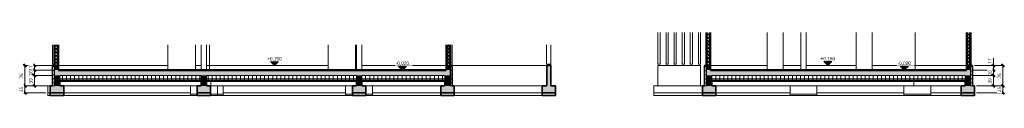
# Model space of a CAD drawing. Header units: millimetres. Extents: x -71430 to 44598, y -31313 to 11233.
# Tile 14 of 14: x 8056 to 44598, y -650 to 1680. Entities that reach past the tile are written whole.
import ezdxf

# ---------------------------------------------------------------- set-up
doc = ezdxf.new("R2010")
doc.units = ezdxf.units.MM
for name, color, linetype, lineweight in [('A-ANNO-DIMS', 211, 'Continuous', 9), ('A-ANNO-DIMS-50', 211, 'Continuous', 9), ('A-FLOR', 192, 'Continuous', 18), ('A-FLOR-MCUT', 51, 'Continuous', 18), ('A-FLOR-PATT', 8, 'Continuous', 50), ('A-WALL', 113, 'Continuous', 18), ('A-WALL-PATT', 111, 'Continuous', 35), ('G-ANNO-DIMS', 111, 'Continuous', 9), ('S-COLS', 52, 'Continuous', 18), ('S-FNDN', 32, 'Continuous', 18)]:
    doc.layers.add(name, color=color, linetype=linetype, lineweight=lineweight)
doc.styles.add('Arial_2', font='arial.ttf', dxfattribs={"height": 125})
doc.styles.add('Roboto', font='txt', dxfattribs={"height": 125})
doc.dimstyles.new('Diagonale_-_Arial_2_5_mm', dxfattribs={"dimscale": 304.8, "dimtxt": 131.342559, "dimasz": 0.328084, "dimexe": 0.164042, "dimexo": 0.246063, "dimgap": 0.082021, "dimtad": 1, "dimdec": 1, "dimlfac": 0.1, "dimrnd": 0.1, "dimdsep": 46, "dimtxsty": 'Roboto', "dimblk1": 'OBLIQUE', "dimblk2": 'OBLIQUE', "dimsah": 1, "dimcen": 0.09, "dimazin": 0, "dimtfac": 1, "dimtdec": 4, "dimtix": 1, "dimtmove": 1, "dimatfit": 3, "dimfxl": 1, "dimtvp": 1, "dimtfill": 1, "dimtolj": 1, "dimtzin": 0, "dimarcsym": 2})
doc.dimstyles.new('Diagonale_-_Arial_2_5_mm_1', dxfattribs={"dimscale": 304.8, "dimtxt": 131.342559, "dimasz": 0.328084, "dimexe": 0.164042, "dimexo": 0.246063, "dimgap": 0.082021, "dimtad": 1, "dimdec": 1, "dimlfac": 0.1, "dimrnd": 0.1, "dimdsep": 46, "dimtxsty": 'Roboto', "dimblk1": 'OBLIQUE', "dimblk2": 'OBLIQUE', "dimsah": 1, "dimcen": 0.09, "dimazin": 0, "dimtfac": 1, "dimtdec": 4, "dimtix": 1, "dimtmove": 0, "dimatfit": 3, "dimfxl": 1, "dimtvp": 1, "dimtfill": 1, "dimtolj": 1, "dimtzin": 0, "dimarcsym": 2})
pattern_1 = [(0, (17745.28, -10231.5), (0, 150), []), (90, (17745.28, -10231.5), (-150, 9e-15), [])]
pattern_2 = [(0, (17745.28, -10231.51), (406.4, 101.6), [16.764, -288.036, 16.764, -1913.636]), (0, (17745.28, -10231.51), (406.4, 101.6), [-321.564, -288.036, 16.764, -592.836, -1016]), (0, (17745.28, -10231.51), (406.4, 101.6), [-1219.2, 16.764, -288.036, 16.764, -694.436]), (0, (17745.28, -10231.51), (406.4, 101.6), [-1540.764, -186.436, 16.764, -491.236]), (120, (17897.68, -10180.71), (-291.1882, 301.1527), [16.764, -288.036, 16.764, -1913.636]), (120, (17897.68, -10180.71), (-291.1882, 301.1527), [-321.564, -288.036, 16.764, -592.836, -1016]), (120, (17897.68, -10180.71), (-291.1882, 301.1527), [-1219.2, 16.764, -288.036, 16.764, -694.436]), (120, (17897.68, -10180.71), (-291.1882, 301.1527), [-1540.764, -186.436, 16.764, -491.236]), (240, (17948.48, -9977.51), (-115.2118, -402.7527), [16.764, -288.036, 16.764, -1913.636]), (240, (17948.48, -9977.51), (-115.2118, -402.7527), [-321.564, -288.036, 16.764, -592.836, -1016]), (240, (17948.48, -9977.51), (-115.2118, -402.7527), [-1219.2, 16.764, -288.036, 16.764, -694.436]), (240, (17948.48, -9977.51), (-115.2118, -402.7527), [-1540.764, -186.436, 16.764, -491.236])]
pattern_3 = [(45, (17745.28, -10231.51), (126.9999, 254.00053), [22.451, -157.154]), (45, (17792.91, -10120.38), (126.9999, 254.00053), [22.451, -157.154]), (45, (17808.78, -10231.51), (126.9999, 254.00053), [22.451, -157.154]), (45, (17856.41, -10120.38), (126.9999, 254.00053), [22.451, -157.154]), (71.565, (17761.157, -10215.63), (127.00037, 507.99987), [50.201, -351.408]), (71.565, (17777.03, -10168.006), (127.00037, 507.99987), [50.201, -351.408]), (71.565, (17824.657, -10215.63), (127.00037, 507.99987), [50.201, -351.408]), (71.565, (17840.53, -10168.006), (127.00037, 507.99987), [50.201, -351.408]), (135, (17761.16, -10120.38), (126.9999, -254.00053), [22.451, -157.154]), (135, (17808.78, -10231.51), (126.9999, -254.00053), [22.451, -157.154]), (135, (17824.66, -10120.38), (126.9999, -254.00053), [22.451, -157.154]), (135, (17872.28, -10231.51), (126.9999, -254.00053), [22.451, -157.154]), (108.435, (17777.03, -10168.006), (127.00037, -507.99987), [50.201, -351.408]), (108.435, (17792.907, -10215.63), (127.00037, -507.99987), [50.201, -351.408]), (108.435, (17840.53, -10168.006), (127.00037, -507.99987), [50.201, -351.408]), (108.435, (17856.407, -10215.63), (127.00037, -507.99987), [50.201, -351.408])]
pattern_4 = [(45, (17745.28, -10231.506), (-56.1266, 56.1266), []), (45, (17765.126, -10231.506), (0, 112.2532), []), (45, (17725.44, -10231.506), (0, 112.2532), [])]
pattern_5 = [(0, (38386.05, -40), (0, 150), []), (90, (38386.05, -40), (-150, 9e-15), [])]
pattern_6 = [(45, (38386.05, -40), (126.9999, 254.0005), [22.451, -157.154]), (45, (38433.675, 71.125), (126.9999, 254.0005), [22.451, -157.154]), (45, (38449.55, -40), (126.9999, 254.0005), [22.451, -157.154]), (45, (38497.175, 71.125), (126.9999, 254.0005), [22.451, -157.154]), (71.565, (38401.925, -24.125), (127.00037, 507.99987), [50.201, -351.408]), (71.565, (38417.8, 23.5), (127.00037, 507.99987), [50.201, -351.408]), (71.565, (38465.425, -24.125), (127.00037, 507.99987), [50.201, -351.408]), (71.565, (38481.3, 23.5), (127.00037, 507.99987), [50.201, -351.408]), (135, (38401.925, 71.125), (126.9999, -254.0005), [22.451, -157.154]), (135, (38449.55, -40), (126.9999, -254.0005), [22.451, -157.154]), (135, (38465.425, 71.125), (126.9999, -254.0005), [22.451, -157.154]), (135, (38513.05, -40), (126.9999, -254.0005), [22.451, -157.154]), (108.435, (38417.8, 23.5), (127.00037, -507.99987), [50.201, -351.408]), (108.435, (38433.675, -24.125), (127.00037, -507.99987), [50.201, -351.408]), (108.435, (38481.3, 23.5), (127.00037, -507.99987), [50.201, -351.408]), (108.435, (38497.175, -24.125), (127.00037, -507.99987), [50.201, -351.408])]
pattern_7 = [(45, (38386.05, -40), (-56.1266, 56.1266), []), (45, (38405.894, -40), (0, 112.2532), []), (45, (38366.21, -40), (0, 112.2532), [])]

# ---------------------------------------------------------------- blocks, each defined once
blk = doc.blocks.new('Gros béton - Gros béton-318223-1 - Gros-oeuvre')
at = {"layer": 'S-FNDN'}
for p, q in [((-68131, -650), (-68131, -550)), ((-68131, -550), (-68036, -550)), ((-68036, -650), (-68131, -650)), ((-67536, -550), (-62836, -550)), ((-62836, -650), (-67536, -650)), ((-61616, -550), (-57076, -550)), ((-57076, -650), (-61616, -650)), ((-56076, -550), (-53546, -550)), ((-53546, -650), (-56076, -650)), ((-53046, -550), (-49786, -550)), ((-49786, -650), (-53046, -650))]:
    blk.add_line(p, q, dxfattribs=at)
at = {"layer": 'S-FNDN', "lineweight": 35}
for p, q in [((-67536, -550), (-68036, -550)), ((-68036, -550), (-68036, -650)), ((-68036, -650), (-67536, -650)), ((-67536, -650), (-67536, -550)), ((-62091, -550), (-62591, -550)), ((-62591, -550), (-62591, -650)), ((-62591, -650), (-62091, -650)), ((-62091, -650), (-62091, -550)), ((-56326, -550), (-56826, -550)), ((-56826, -550), (-56826, -650)), ((-56826, -650), (-56326, -650)), ((-56326, -650), (-56326, -550)), ((-53046, -550), (-53546, -550)), ((-53546, -550), (-53546, -650)), ((-53546, -650), (-53046, -650)), ((-53046, -650), (-53046, -550)), ((-49286, -550), (-49786, -550)), ((-49786, -550), (-49786, -650)), ((-49786, -650), (-49286, -650)), ((-49286, -650), (-49286, -550))]:
    blk.add_line(p, q, dxfattribs=at)
blk = doc.blocks.new('Gros béton - Gros béton-318223-A - Gros-oeuvre')
at = {"layer": 'S-FNDN'}
for p, q in [((-28689, -650), (-28689, -550)), ((-28689, -550), (-26879, -550)), ((-26879, -650), (-28689, -650)), ((-26379, -550), (-23629, -550)), ((-23629, -650), (-26379, -650)), ((-22629, -550), (-19409, -550)), ((-19409, -650), (-22629, -650)), ((-18409, -550), (-17279, -550)), ((-17279, -650), (-18409, -650)), ((-16779, -550), (-16769, -550)), ((-16769, -650), (-16779, -650)), ((-16769, -650), (-16769, -550))]:
    blk.add_line(p, q, dxfattribs=at)
at = {"layer": 'S-FNDN', "lineweight": 35}
for p, q in [((-26379, -550), (-26879, -550)), ((-26879, -550), (-26879, -650)), ((-26879, -650), (-26379, -650)), ((-26379, -650), (-26379, -550)), ((-16779, -550), (-17279, -550)), ((-17279, -550), (-17279, -650)), ((-17279, -650), (-16779, -650)), ((-16779, -650), (-16779, -550))]:
    blk.add_line(p, q, dxfattribs=at)
blk = doc.blocks.new('Cotes d_élévation - Cote d_élévation - Extérieur rempli-10531-1 - Gros-oeuvre')
at = {"layer": 'G-ANNO-DIMS'}
blk.add_hatch(color=256, dxfattribs=at).paths.add_polyline_path([(-59570, 610), (-59720, 460), (-59870, 610)])
for p, q in [((-59720, 460), (-59870, 610)), ((-59870, 610), (-59570, 610)), ((-59870, 460), (-59570, 460)), ((-59570, 610), (-59720, 460))]:
    blk.add_line(p, q, dxfattribs=at)
blk = doc.blocks.new('DIMBLOCK121-1 - Gros-oeuvre')
at = {"layer": 'A-ANNO-DIMS-50', "lineweight": 50}
for p, q in [((8253, 460), (8203, 510)), ((8253, 460), (8303, 410)), ((8253, -300), (8203, -250)), ((8253, -300), (8303, -350))]:
    blk.add_line(p, q, dxfattribs=at)
at = {"layer": 'A-ANNO-DIMS-50'}
for p, q in [((8253, 460), (8203, 460)), ((8253, 460), (8253, -300)), ((8253, 460), (9020, 460)), ((8253, -300), (8203, -300)), ((8253, -300), (9023, -300))]:
    blk.add_line(p, q, dxfattribs=at)
at = {"layer": 'A-ANNO-DIMS-50', "color": 0, "insert": (8058, -20), "char_height": 125, "width": 238.96, "attachment_point": 1, "rotation": 90, "line_spacing_factor": 1.016846, "style": 'Roboto', "bg_fill": 3, "box_fill_scale": 1.25, "bg_fill_color": 256, "bg_fill_true_color": 13158600, "bg_fill_transparency": 0}
blk.add_mtext('76', dxfattribs=at)
blk = doc.blocks.new('_Oblique')
at = {"color": 0, "linetype": 'ByBlock', "lineweight": -2}
blk.add_line((-0.5, -0.5), (0.5, 0.5), dxfattribs=at)
blk = doc.blocks.new('DIMBLOCK122-1 - Gros-oeuvre')
at = {"layer": 'A-ANNO-DIMS-50', "lineweight": 50}
for p, q in [((8253, -300), (8203, -250)), ((8253, -300), (8303, -350)), ((8253, -550), (8203, -500)), ((8253, -550), (8303, -600))]:
    blk.add_line(p, q, dxfattribs=at)
at = {"layer": 'A-ANNO-DIMS-50'}
for p, q in [((8253, -300), (8203, -300)), ((8253, -300), (8253, -550)), ((8253, -300), (9023, -300)), ((8253, -550), (8203, -550)), ((8253, -550), (9023, -550))]:
    blk.add_line(p, q, dxfattribs=at)
at = {"layer": 'A-ANNO-DIMS-50', "color": 0, "insert": (8058, -525), "char_height": 125, "width": 238.96, "attachment_point": 1, "rotation": 90, "line_spacing_factor": 1.016846, "style": 'Roboto', "bg_fill": 3, "box_fill_scale": 1.25, "bg_fill_color": 256, "bg_fill_true_color": 13158600, "bg_fill_transparency": 0}
blk.add_mtext('25', dxfattribs=at)
blk = doc.blocks.new('DIMBLOCK123-1 - Gros-oeuvre')
at = {"layer": 'A-ANNO-DIMS-50', "lineweight": 50}
for p, q in [((8603, 460), (8553, 510)), ((8603, 460), (8653, 410)), ((8603, 290), (8553, 340)), ((8603, 290), (8653, 240))]:
    blk.add_line(p, q, dxfattribs=at)
at = {"layer": 'A-ANNO-DIMS-50'}
for p, q in [((8603, 460), (8553, 460)), ((8603, 460), (8603, 290)), ((8603, 460), (9261, 460)), ((8603, 290), (8553, 290)), ((8603, 290), (9268, 290))]:
    blk.add_line(p, q, dxfattribs=at)
at = {"layer": 'A-ANNO-DIMS-50', "color": 0, "insert": (8408, 275), "char_height": 125, "width": 238.96, "attachment_point": 1, "rotation": 90, "line_spacing_factor": 1.016846, "style": 'Roboto', "bg_fill": 3, "box_fill_scale": 1.25, "bg_fill_color": 256, "bg_fill_true_color": 13158600, "bg_fill_transparency": 0}
blk.add_mtext('17', dxfattribs=at)
blk = doc.blocks.new('DIMBLOCK124-1 - Gros-oeuvre')
at = {"layer": 'A-ANNO-DIMS-50', "lineweight": 50}
for p, q in [((8603, 290), (8553, 340)), ((8603, 90), (8553, 140)), ((8603, 290), (8653, 240)), ((8603, 90), (8653, 40))]:
    blk.add_line(p, q, dxfattribs=at)
at = {"layer": 'A-ANNO-DIMS-50'}
for p, q in [((8603, 290), (8553, 290)), ((8603, 90), (8553, 90)), ((8603, 290), (8603, 90)), ((8603, 290), (9268, 290)), ((8603, 90), (9268, 90))]:
    blk.add_line(p, q, dxfattribs=at)
at = {"layer": 'A-ANNO-DIMS-50', "color": 0, "insert": (8408, 90), "char_height": 125, "width": 238.96, "attachment_point": 1, "rotation": 90, "line_spacing_factor": 1.016846, "style": 'Roboto', "bg_fill": 3, "box_fill_scale": 1.25, "bg_fill_color": 256, "bg_fill_true_color": 13158600, "bg_fill_transparency": 0}
blk.add_mtext('20', dxfattribs=at)
blk = doc.blocks.new('DIMBLOCK125-1 - Gros-oeuvre')
at = {"layer": 'A-ANNO-DIMS-50', "lineweight": 50}
for p, q in [((8603, 90), (8553, 140)), ((8603, 90), (8653, 40)), ((8603, -300), (8553, -250)), ((8603, -300), (8653, -350))]:
    blk.add_line(p, q, dxfattribs=at)
at = {"layer": 'A-ANNO-DIMS-50'}
for p, q in [((8603, 90), (8553, 90)), ((8603, 90), (8603, -300)), ((8603, 90), (9268, 90)), ((8603, -300), (8553, -300)), ((8603, -300), (9118, -300))]:
    blk.add_line(p, q, dxfattribs=at)
at = {"layer": 'A-ANNO-DIMS-50', "color": 0, "insert": (8408, -205), "char_height": 125, "width": 238.96, "attachment_point": 1, "rotation": 90, "line_spacing_factor": 1.016846, "style": 'Roboto', "bg_fill": 3, "box_fill_scale": 1.25, "bg_fill_color": 256, "bg_fill_true_color": 13158600, "bg_fill_transparency": 0}
blk.add_mtext('39', dxfattribs=at)
blk = doc.blocks.new('Cotes d_élévation - Cote d_élévation - Extérieur rempli-10531-A - Gros-oeuvre')
at = {"layer": 'G-ANNO-DIMS'}
blk.add_hatch(color=256, dxfattribs=at).paths.add_polyline_path([(-22072, 610), (-22222, 460), (-22372, 610)])
for p, q in [((-22222, 460), (-22372, 610)), ((-22372, 610), (-22072, 610)), ((-22372, 460), (-22072, 460)), ((-22072, 610), (-22222, 460))]:
    blk.add_line(p, q, dxfattribs=at)
blk = doc.blocks.new('DIMBLOCK126-A - Gros-oeuvre')
at = {"layer": 'A-ANNO-DIMS-50'}
for p, q in [((44548, -300), (43570, -300)), ((44548, -550), (44548, -300)), ((44548, -300), (44598, -300)), ((44548, -550), (43570, -550)), ((44548, -550), (44598, -550))]:
    blk.add_line(p, q, dxfattribs=at)
at = {"layer": 'A-ANNO-DIMS-50', "lineweight": 50}
for p, q in [((44548, -300), (44498, -250)), ((44548, -300), (44598, -350)), ((44548, -550), (44498, -500)), ((44548, -550), (44598, -600))]:
    blk.add_line(p, q, dxfattribs=at)
at = {"layer": 'A-ANNO-DIMS-50', "color": 0, "insert": (44354, -525), "char_height": 125, "width": 238.96, "attachment_point": 1, "rotation": 90, "line_spacing_factor": 1.016846, "style": 'Roboto', "bg_fill": 3, "box_fill_scale": 1.25, "bg_fill_color": 256, "bg_fill_true_color": 13158600, "bg_fill_transparency": 0}
blk.add_mtext('25', dxfattribs=at)
blk = doc.blocks.new('DIMBLOCK127-A - Gros-oeuvre')
at = {"layer": 'A-ANNO-DIMS-50'}
for p, q in [((44548, 460), (43490, 460)), ((44548, -300), (44548, 460)), ((44548, 460), (44598, 460)), ((44548, -300), (43570, -300)), ((44548, -300), (44598, -300))]:
    blk.add_line(p, q, dxfattribs=at)
at = {"layer": 'A-ANNO-DIMS-50', "lineweight": 50}
for p, q in [((44548, 460), (44498, 510)), ((44548, 460), (44598, 410)), ((44548, -300), (44498, -250)), ((44548, -300), (44598, -350))]:
    blk.add_line(p, q, dxfattribs=at)
at = {"layer": 'A-ANNO-DIMS-50', "color": 0, "insert": (44354, -20), "char_height": 125, "width": 238.96, "attachment_point": 1, "rotation": 90, "line_spacing_factor": 1.016846, "style": 'Roboto', "bg_fill": 3, "box_fill_scale": 1.25, "bg_fill_color": 256, "bg_fill_true_color": 13158600, "bg_fill_transparency": 0}
blk.add_mtext('76', dxfattribs=at)
blk = doc.blocks.new('DIMBLOCK128-A - Gros-oeuvre')
at = {"layer": 'A-ANNO-DIMS-50'}
for p, q in [((44198, 732), (44198, 533)), ((44198, 460), (43490, 460)), ((44198, 533), (44198, 375)), ((44198, 460), (44198, 290)), ((44198, 460), (44248, 460)), ((44198, 290), (43420, 290)), ((44198, 290), (44248, 290))]:
    blk.add_line(p, q, dxfattribs=at)
at = {"layer": 'A-ANNO-DIMS-50', "lineweight": 50}
for p, q in [((44198, 460), (44148, 510)), ((44198, 460), (44248, 410)), ((44198, 290), (44148, 340)), ((44198, 290), (44248, 240))]:
    blk.add_line(p, q, dxfattribs=at)
at = {"layer": 'A-ANNO-DIMS-50', "color": 0, "insert": (44004, 533), "char_height": 125, "width": 238.96, "attachment_point": 1, "rotation": 90, "line_spacing_factor": 1.016846, "style": 'Roboto', "bg_fill": 3, "box_fill_scale": 1.25, "bg_fill_color": 256, "bg_fill_true_color": 13158600, "bg_fill_transparency": 0}
blk.add_mtext('17', dxfattribs=at)
blk = doc.blocks.new('DIMBLOCK129-A - Gros-oeuvre')
at = {"layer": 'A-ANNO-DIMS-50'}
for p, q in [((44198, 290), (43420, 290)), ((44198, 90), (43420, 90)), ((44198, 290), (44198, 90)), ((44198, 290), (44248, 290)), ((44198, 90), (44248, 90))]:
    blk.add_line(p, q, dxfattribs=at)
at = {"layer": 'A-ANNO-DIMS-50', "lineweight": 50}
for p, q in [((44198, 290), (44148, 340)), ((44198, 90), (44148, 140)), ((44198, 290), (44248, 240)), ((44198, 90), (44248, 40))]:
    blk.add_line(p, q, dxfattribs=at)
at = {"layer": 'A-ANNO-DIMS-50', "color": 0, "insert": (44004, 90), "char_height": 125, "width": 238.96, "attachment_point": 1, "rotation": 90, "line_spacing_factor": 1.016846, "style": 'Roboto', "bg_fill": 3, "box_fill_scale": 1.25, "bg_fill_color": 256, "bg_fill_true_color": 13158600, "bg_fill_transparency": 0}
blk.add_mtext('20', dxfattribs=at)
blk = doc.blocks.new('DIMBLOCK130-A - Gros-oeuvre')
at = {"layer": 'A-ANNO-DIMS-50'}
for p, q in [((44198, 90), (43420, 90)), ((44198, 90), (44198, -300)), ((44198, 90), (44248, 90)), ((44198, -300), (43570, -300)), ((44198, -300), (44248, -300))]:
    blk.add_line(p, q, dxfattribs=at)
at = {"layer": 'A-ANNO-DIMS-50', "lineweight": 50}
for p, q in [((44198, 90), (44148, 140)), ((44198, 90), (44248, 40)), ((44198, -300), (44148, -250)), ((44198, -300), (44248, -350))]:
    blk.add_line(p, q, dxfattribs=at)
at = {"layer": 'A-ANNO-DIMS-50', "color": 0, "insert": (44004, -205), "char_height": 125, "width": 238.96, "attachment_point": 1, "rotation": 90, "line_spacing_factor": 1.016846, "style": 'Roboto', "bg_fill": 3, "box_fill_scale": 1.25, "bg_fill_color": 256, "bg_fill_true_color": 13158600, "bg_fill_transparency": 0}
blk.add_mtext('39', dxfattribs=at)

msp = doc.modelspace()

# ---------------------------------------------------------------- hatches: boundary and pattern name
at = {"layer": 'A-FLOR-PATT'}
for points in [[(24032.74, 90), (24032.74, 290), (9342.74, 290), (9342.74, 90), (23882.74, 90)], [(38385.89, 90), (43345.32, 90), (43345.32, 290), (33545.32, 290), (33545.32, 90), (34809.25, 90)]]:
    msp.add_hatch(color=256, dxfattribs=at).paths.add_polyline_path(points)
at = {"layer": 'A-FLOR-PATT', "lineweight": 18}
h = msp.add_hatch(dxfattribs=at)
h.set_pattern_fill('FP_7', color=256, style=0, pattern_type=2)
h.set_pattern_definition(pattern_1)
h.paths.add_polyline_path([(9542.74, -110), (14787.74, -110), (14787.74, 90), (9542.74, 90), (9542.74, 46.91)])
h.paths.add_polyline_path([(23832.74, -110), (23832.74, 90), (20752.74, 90), (20752.74, -110), (22773.39, -110)])
h.paths.add_polyline_path([(14987.74, -110), (20552.74, -110), (20552.74, 90), (14987.74, 90), (14987.74, 46.91)])
h = msp.add_hatch(dxfattribs=at)
h.set_pattern_fill('FP_11', color=256, style=0, pattern_type=2)
h.set_pattern_definition(pattern_5)
h.paths.add_polyline_path([(38385.89, -110), (43145.32, -110), (43145.32, 90), (33745.32, 90), (33745.32, -110), (34809.25, -110)])
at = {"layer": 'A-WALL-PATT', "lineweight": 18}
h = msp.add_hatch(dxfattribs=at)
h.set_pattern_fill('FP_14', color=256, style=0, pattern_type=2)
h.set_pattern_definition(pattern_7)
h.paths.add_polyline_path([(33538.32, 460), (33550.32, 460), (33550.32, 1680.03), (33538.32, 1680.03)])
h = msp.add_hatch(dxfattribs=at)
h.set_pattern_fill('FP_13', color=256, style=0, pattern_type=2)
h.set_pattern_definition(pattern_6)
h.paths.add_polyline_path([(33550.32, 460), (33695.32, 460), (33695.32, 1680.03), (33550.32, 1680.03)])
h = msp.add_hatch(dxfattribs=at)
h.set_pattern_fill('FP_13', color=256, style=0, pattern_type=2)
h.set_pattern_definition(pattern_6)
h.paths.add_polyline_path([(43340.32, 460), (43340.32, 1680.03), (43195.32, 1680.03), (43195.32, 460)])
h = msp.add_hatch(dxfattribs=at)
h.set_pattern_fill('FP_14', color=256, style=0, pattern_type=2)
h.set_pattern_definition(pattern_7)
h.paths.add_polyline_path([(43352.32, 460), (43352.32, 1680.03), (43340.32, 1680.03), (43340.32, 460), (43345.32, 460)])
h = msp.add_hatch(dxfattribs=at)
h.set_pattern_fill('FP_10', color=256, style=0, pattern_type=2)
h.set_pattern_definition(pattern_4)
h.paths.add_polyline_path([(9347.74, 460), (9347.74, 1229.13), (9335.74, 1229.13), (9335.74, 460)])
h = msp.add_hatch(dxfattribs=at)
h.set_pattern_fill('FP_9', color=256, style=0, pattern_type=2)
h.set_pattern_definition(pattern_3)
h.paths.add_polyline_path([(9347.74, 460), (9492.74, 460), (9492.74, 1229.13), (9347.74, 1229.13)])
h = msp.add_hatch(dxfattribs=at)
h.set_pattern_fill('FP_9', color=256, style=0, pattern_type=2)
h.set_pattern_definition(pattern_3)
h.paths.add_polyline_path([(24027.74, 460), (24027.74, 1229.13), (23882.74, 1229.13), (23882.74, 460)])
h = msp.add_hatch(dxfattribs=at)
h.set_pattern_fill('FP_10', color=256, style=0, pattern_type=2)
h.set_pattern_definition(pattern_4)
h.paths.add_polyline_path([(24039.74, 460), (24039.74, 1229.13), (24027.74, 1229.13), (24027.74, 460), (24032.74, 460)])
h = msp.add_hatch(dxfattribs=at)
h.set_pattern_fill('FP_8', color=256, style=0, pattern_type=2)
h.set_pattern_definition(pattern_2)
h.paths.add_polyline_path([(9282.74, -300), (9282.74, 460), (9272.74, 460), (9272.74, -300)])
h = msp.add_hatch(dxfattribs=at)
h.set_pattern_fill('FP_7', color=256, style=0, pattern_type=2)
h.set_pattern_definition(pattern_1)
h.paths.add_polyline_path([(9282.74, -300), (9342.74, -300), (9342.74, 460), (9282.74, 460), (9282.74, 46.91)])
for points in [[(9492.74, 290), (9492.74, 460), (9342.74, 460), (9342.74, 290)], [(23882.74, 290), (24032.74, 290), (24032.74, 460), (23882.74, 460)], [(27767.74, -300), (27767.74, 460), (27617.74, 460), (27617.74, -300)], [(33695.32, 290), (33695.32, 460), (33545.32, 460), (33545.32, 290), (33550.32, 290)], [(43345.32, 290), (43345.32, 460), (43195.32, 460), (43195.32, 290), (43340.32, 290)], [(9542.74, -300), (9542.74, 90), (9342.74, 90), (9342.74, -300)], [(14987.74, -300), (14987.74, 90), (14787.74, 90), (14787.74, -300)], [(20552.74, -300), (20752.74, -300), (20752.74, 90), (20552.74, 90), (20552.74, -110)], [(24032.74, -300), (24032.74, 90), (23832.74, 90), (23832.74, -300)], [(33745.32, -300), (33745.32, 90), (33545.32, 90), (33545.32, -300)], [(43145.32, -300), (43345.32, -300), (43345.32, 90), (43145.32, 90), (43145.32, -110)]]:
    msp.add_hatch(color=256, dxfattribs=at).paths.add_polyline_path(points)
h = msp.add_hatch(dxfattribs=at)
h.set_pattern_fill('FP_7', color=256, style=0, pattern_type=2)
h.set_pattern_definition(pattern_1)
h.paths.add_polyline_path([(24032.74, -300), (24092.74, -300), (24092.74, 460), (24032.74, 460), (24032.74, -110)])
h = msp.add_hatch(dxfattribs=at)
h.set_pattern_fill('FP_8', color=256, style=0, pattern_type=2)
h.set_pattern_definition(pattern_2)
h.paths.add_polyline_path([(24102.74, -300), (24102.74, 460), (24092.74, 460), (24092.74, -300)])
h = msp.add_hatch(dxfattribs=at)
h.set_pattern_fill('FP_12', color=256, style=0, pattern_type=2)
h.set_pattern_definition([(0, (38386.05, -40), (406.4, 101.6), [16.764, -288.036, 16.764, -288.036, -1625.6]), (0, (38386.05, -40), (406.4, 101.6), [-609.6, 16.764, -592.836, 16.764, -288.036, -711.2]), (0, (38386.05, -40), (406.4, 101.6), [-1524, 16.764, -186.436, 16.764, -491.236]), (120, (38538.45, 10.8), (-291.1882, 301.1527), [16.764, -288.036, 16.764, -288.036, -1625.6]), (120, (38538.45, 10.8), (-291.1882, 301.1527), [-609.6, 16.764, -592.836, 16.764, -288.036, -711.2]), (120, (38538.45, 10.8), (-291.1882, 301.1527), [-1524, 16.764, -186.436, 16.764, -491.236]), (240, (38589.25, 214), (-115.2118, -402.7527), [16.764, -288.036, 16.764, -288.036, -1625.6]), (240, (38589.25, 214), (-115.2118, -402.7527), [-609.6, 16.764, -592.836, 16.764, -288.036, -711.2]), (240, (38589.25, 214), (-115.2118, -402.7527), [-1524, 16.764, -186.436, 16.764, -491.236])])
h.paths.add_polyline_path([(33485.32, -300), (33485.32, 460), (33475.32, 460), (33475.32, -300)])
h = msp.add_hatch(dxfattribs=at)
h.set_pattern_fill('FP_11', color=256, style=0, pattern_type=2)
h.set_pattern_definition(pattern_5)
h.paths.add_polyline_path([(33485.32, -300), (33545.32, -300), (33545.32, 460), (33485.32, 460), (33485.32, -40.04)])
h = msp.add_hatch(dxfattribs=at)
h.set_pattern_fill('FP_11', color=256, style=0, pattern_type=2)
h.set_pattern_definition(pattern_5)
h.paths.add_polyline_path([(43345.32, -300), (43405.32, -300), (43405.32, 460), (43345.32, 460), (43345.32, -110)])
at = {"layer": 'S-FNDN'}
for points in [[(9192.74, -550), (9692.74, -550), (9692.74, -300), (9192.74, -300)], [(14787.74, -550), (15137.74, -550), (15137.74, -300), (14637.74, -300), (14637.74, -550)], [(20902.74, -550), (20902.74, -300), (20402.74, -300), (20402.74, -550), (20752.74, -550)], [(23832.74, -550), (24182.74, -550), (24182.74, -300), (23682.74, -300), (23682.74, -550)], [(27617.74, -550), (27942.74, -550), (27942.74, -300), (27442.74, -300), (27442.74, -550)], [(33475.32, -550), (33895.32, -550), (33895.32, -300), (33395.32, -300), (33395.32, -550)], [(43145.32, -550), (43495.32, -550), (43495.32, -300), (42995.32, -300), (42995.32, -550)]]:
    msp.add_hatch(color=256, dxfattribs=at).paths.add_polyline_path(points)

# ---------------------------------------------------------------- linework, layer by layer
at = {"layer": 'A-FLOR', "lineweight": 50}
for p, q in [((23882.74, 290), (9492.74, 290)), ((43195.32, 290), (33695.32, 290)), ((9542.74, -110), (14787.74, -110)), ((14987.74, -110), (20552.74, -110)), ((20752.74, -110), (23832.74, -110)), ((33745.32, -110), (43145.32, -110))]:
    msp.add_line(p, q, dxfattribs=at)
at = {"layer": 'A-FLOR-MCUT'}
for p, q in [((14787.74, 90), (9542.74, 90)), ((9542.74, 90), (9542.74, -110)), ((14787.74, -110), (14787.74, 90)), ((20552.74, 90), (14987.74, 90)), ((14987.74, 90), (14987.74, -110)), ((23832.74, 90), (20752.74, 90)), ((23832.74, -110), (23832.74, 90)), ((43145.32, 90), (33745.32, 90)), ((33745.32, 90), (33745.32, -110)), ((43145.32, -110), (43145.32, 90))]:
    msp.add_line(p, q, dxfattribs=at)
at = {"layer": 'A-WALL', "lineweight": 35}
for p, q in [((33538.32, 1680.03), (33538.32, 460)), ((33695.32, 290), (33695.32, 1680.03)), ((43195.32, 1680.03), (43195.32, 290)), ((43352.32, 460), (43352.32, 1680.03)), ((9335.74, 1229.13), (9335.74, 460)), ((9492.74, 290), (9492.74, 1229.13)), ((23882.74, 1229.13), (23882.74, 290)), ((24039.74, 460), (24039.74, 1229.13)), ((9272.74, 460), (9272.74, -300)), ((9272.74, 460), (9492.74, 460)), ((24032.74, 460), (24102.74, 460)), ((24102.74, -300), (24102.74, 460)), ((27617.74, 460), (27617.74, -300)), ((27767.74, 460), (27617.74, 460)), ((27767.74, -300), (27767.74, 460)), ((33475.32, 460), (33475.32, -300)), ((33475.32, 460), (33545.32, 460)), ((43345.32, 460), (43415.32, 460)), ((43415.32, -300), (43415.32, 460)), ((9542.74, -300), (9542.74, -110)), ((14787.74, -110), (14787.74, -300)), ((14987.74, -300), (14987.74, -110)), ((20552.74, -110), (20552.74, -300)), ((20752.74, -300), (20752.74, -110)), ((23832.74, -110), (23832.74, -300)), ((33745.32, -300), (33745.32, -110)), ((43145.32, -110), (43145.32, -300))]:
    msp.add_line(p, q, dxfattribs=at)
at = {"layer": 'A-WALL'}
for p, q in [((33550.32, 460), (33550.32, 1680.03)), ((35795.32, 290), (35795.32, 1680.03)), ((36395.32, 1680.03), (36395.32, 290)), ((39095.32, 290), (39095.32, 1680.03)), ((39695.32, 1680.03), (39695.32, 290)), ((41295.32, 1680.03), (41295.32, 290)), ((43340.32, 1680.03), (43340.32, 460)), ((9347.74, 460), (9347.74, 1229.13)), ((13557.74, 290), (13557.74, 1229.13)), ((14577.74, 1229.13), (14577.74, 290)), ((15102.74, 1229.13), (15102.74, 290)), ((19498.74, 290), (19498.74, 1229.13)), ((20518.74, 1229.13), (20518.74, 290)), ((24027.74, 1229.13), (24027.74, 460)), ((24102.74, 1229.13), (24102.74, 460)), ((9282.74, -300), (9282.74, 460)), ((9342.74, -300), (9342.74, 460)), ((13557.74, 460), (9492.74, 460)), ((14787.74, 460), (14577.74, 460)), ((19498.74, 460), (14987.74, 460)), ((20552.74, 460), (20518.74, 460)), ((24032.74, 460), (20752.74, 460)), ((24032.74, 460), (24032.74, -300)), ((24092.74, 460), (24092.74, -300)), ((27617.74, 460), (24102.74, 460)), ((27767.74, 460), (27767.74, 510)), ((33325.32, 460), (31745.32, 460)), ((31745.32, 460), (31745.32, -300)), ((33325.32, -300), (33325.32, 460)), ((33485.32, -300), (33485.32, 460)), ((33545.32, -300), (33545.32, 460)), ((33545.32, 460), (35795.32, 460)), ((37045.32, 460), (36395.32, 460)), ((39095.32, 460), (37245.32, 460)), ((43345.32, 460), (39695.32, 460)), ((43345.32, 460), (43345.32, -300)), ((43405.32, 460), (43405.32, -300)), ((20552.74, 90), (20552.74, -110)), ((20752.74, -110), (20752.74, 90)), ((9272.74, -300), (9342.74, -300)), ((15152.74, -110), (15152.74, -300)), ((24032.74, -300), (24102.74, -300)), ((33475.32, -300), (33545.32, -300)), ((41245.32, -110), (41245.32, -300)), ((43345.32, -300), (43415.32, -300))]:
    msp.add_line(p, q, dxfattribs=at)
at = {"layer": 'G-ANNO-DIMS'}
for p, q in [((38207.09, 460), (38051.6, 460)), ((40907.06, 290), (40886.43, 290))]:
    msp.add_line(p, q, dxfattribs=at)
at = {"layer": 'S-COLS'}
for p, q in [((31745.32, 1680.03), (31745.32, 510)), ((31825.32, 510), (31825.32, 1680.03)), ((32045.32, 1680.03), (32045.32, 510)), ((32125.32, 510), (32125.32, 1680.03)), ((32345.32, 1680.03), (32345.32, 510)), ((32425.32, 510), (32425.32, 1680.03)), ((32645.32, 1680.03), (32645.32, 510)), ((32725.32, 510), (32725.32, 1680.03)), ((32945.32, 1680.03), (32945.32, 510)), ((33025.32, 510), (33025.32, 1680.03)), ((33245.32, 1680.03), (33245.32, 510)), ((33325.32, 510), (33325.32, 1680.03)), ((37045.32, 1680.03), (37045.32, 290)), ((37245.32, 290), (37245.32, 1680.03)), ((9267.74, 1229.13), (9267.74, 510)), ((14787.74, 1229.13), (14787.74, 290)), ((14987.74, 1229.13), (14987.74, 290)), ((20552.74, 1229.13), (20552.74, 290)), ((20752.74, 1229.13), (20752.74, 290)), ((27612.74, 1229.13), (27612.74, 510)), ((27772.74, 1229.13), (27772.74, 510)), ((9335.74, 510), (9267.74, 510)), ((27772.74, 510), (27612.74, 510)), ((31825.32, 510), (31745.32, 510)), ((32125.32, 510), (32045.32, 510)), ((32425.32, 510), (32345.32, 510)), ((32725.32, 510), (32645.32, 510)), ((33025.32, 510), (32945.32, 510)), ((33325.32, 510), (33245.32, 510))]:
    msp.add_line(p, q, dxfattribs=at)
at = {"layer": 'S-FNDN'}
for p, q in [((9097.74, -300), (9097.74, -550)), ((9192.74, -300), (9097.74, -300)), ((9692.74, -300), (14392.74, -300)), ((14392.74, -300), (14637.74, -300)), ((14392.74, -600), (14392.74, -300)), ((15137.74, -300), (15392.74, -300)), ((15392.74, -600), (15392.74, -300)), ((15392.74, -300), (15612.74, -300)), ((15612.74, -600), (15612.74, -300)), ((15612.74, -300), (20152.74, -300)), ((20152.74, -300), (20402.74, -300)), ((20152.74, -600), (20152.74, -300)), ((20902.74, -300), (21152.74, -300)), ((21152.74, -300), (23682.74, -300)), ((21152.74, -600), (21152.74, -300)), ((24182.74, -300), (27442.74, -300)), ((31585.32, -550), (31585.32, -300)), ((31585.32, -300), (33395.32, -300)), ((33895.32, -300), (36645.32, -300)), ((36645.32, -300), (37645.32, -300)), ((36645.32, -600), (36645.32, -300)), ((37645.32, -300), (40865.32, -300)), ((37645.32, -300), (37645.32, -600)), ((40865.32, -300), (41865.32, -300)), ((40865.32, -600), (40865.32, -300)), ((41865.32, -300), (42995.32, -300)), ((41865.32, -300), (41865.32, -600)), ((43495.32, -300), (43505.32, -300)), ((43505.32, -300), (43505.32, -550)), ((9097.74, -550), (9192.74, -550)), ((9692.74, -550), (14392.74, -550)), ((14637.74, -600), (14392.74, -600)), ((14392.74, -600), (14637.74, -600)), ((14392.74, -650), (14392.74, -600)), ((14637.74, -650), (14392.74, -650)), ((15392.74, -600), (15137.74, -600)), ((15137.74, -600), (15392.74, -600)), ((15392.74, -650), (15137.74, -650)), ((15392.74, -650), (15392.74, -600)), ((15392.74, -600), (15612.74, -600)), ((15612.74, -600), (15392.74, -600)), ((15612.74, -650), (15392.74, -650)), ((20152.74, -550), (15612.74, -550)), ((15612.74, -650), (15612.74, -600)), ((20152.74, -600), (20402.74, -600)), ((20152.74, -650), (20152.74, -600)), ((20402.74, -600), (20152.74, -600)), ((20402.74, -650), (20152.74, -650)), ((20902.74, -600), (21152.74, -600)), ((21152.74, -600), (20902.74, -600)), ((21152.74, -650), (20902.74, -650)), ((21152.74, -550), (23682.74, -550)), ((21152.74, -650), (21152.74, -600)), ((27442.74, -550), (24182.74, -550)), ((33395.32, -550), (31585.32, -550)), ((33895.32, -550), (36645.32, -550)), ((37645.32, -600), (36645.32, -600)), ((36645.32, -600), (37645.32, -600)), ((36645.32, -650), (36645.32, -600)), ((37645.32, -650), (36645.32, -650)), ((37645.32, -550), (40865.32, -550)), ((37645.32, -600), (37645.32, -650)), ((40865.32, -600), (41865.32, -600)), ((40865.32, -650), (40865.32, -600)), ((41865.32, -600), (40865.32, -600)), ((41865.32, -650), (40865.32, -650)), ((41865.32, -550), (42995.32, -550)), ((41865.32, -600), (41865.32, -650)), ((43505.32, -550), (43495.32, -550))]:
    msp.add_line(p, q, dxfattribs=at)
at = {"layer": 'S-FNDN', "lineweight": 35}
for p, q in [((9272.74, -300), (9192.74, -300)), ((9192.74, -300), (9192.74, -550)), ((9692.74, -300), (9542.74, -300)), ((9692.74, -550), (9692.74, -300)), ((14787.74, -300), (14637.74, -300)), ((14637.74, -300), (14637.74, -550)), ((15137.74, -300), (14987.74, -300)), ((15137.74, -550), (15137.74, -300)), ((20552.74, -300), (20402.74, -300)), ((20402.74, -300), (20402.74, -550)), ((20902.74, -300), (20752.74, -300)), ((20902.74, -550), (20902.74, -300)), ((23832.74, -300), (23682.74, -300)), ((23682.74, -300), (23682.74, -550)), ((24182.74, -300), (24102.74, -300)), ((24182.74, -550), (24182.74, -300)), ((27617.74, -300), (27442.74, -300)), ((27442.74, -300), (27442.74, -550)), ((27942.74, -300), (27767.74, -300)), ((27942.74, -550), (27942.74, -300)), ((33475.32, -300), (33395.32, -300)), ((33395.32, -300), (33395.32, -550)), ((33895.32, -300), (33745.32, -300)), ((33895.32, -550), (33895.32, -300)), ((43145.32, -300), (42995.32, -300)), ((42995.32, -300), (42995.32, -550)), ((43495.32, -300), (43415.32, -300)), ((43495.32, -550), (43495.32, -300)), ((9192.74, -550), (9692.74, -550)), ((14637.74, -550), (15137.74, -550)), ((20402.74, -550), (20902.74, -550)), ((23682.74, -550), (24182.74, -550)), ((27442.74, -550), (27942.74, -550)), ((33395.32, -550), (33895.32, -550)), ((42995.32, -550), (43495.32, -550))]:
    msp.add_line(p, q, dxfattribs=at)

# ---------------------------------------------------------------- block references
at = {"layer": 'G-ANNO-DIMS'}
for name, p in [('Cotes d_élévation - Cote d_élévation - Extérieur rempli-10531-1 - Gros-oeuvre', (77228.61, 0)), ('Cotes d_élévation - Cote d_élévation - Extérieur rempli-10531-1 - Gros-oeuvre', (81977.82, -170)), ('Cotes d_élévation - Cote d_élévation - Extérieur rempli-10531-A - Gros-oeuvre', (60274.08, 0)), ('Cotes d_élévation - Cote d_élévation - Extérieur rempli-10531-A - Gros-oeuvre', (63108.9, -170))]:
    msp.add_blockref(name, p, dxfattribs=at)
at = {"layer": 'S-FNDN'}
for name, p in [('Gros béton - Gros béton-318223-1 - Gros-oeuvre', (77228.61, 0)), ('Gros béton - Gros béton-318223-A - Gros-oeuvre', (60274.08, 0))]:
    msp.add_blockref(name, p, dxfattribs=at)

# ---------------------------------------------------------------- next in the draw order: texts
at = {"layer": 'G-ANNO-DIMS', "char_height": 125, "attachment_point": 1, "line_spacing_factor": 0.941778, "style": 'Arial_2', "bg_fill": 3, "box_fill_scale": 1.25, "bg_fill_color": 256, "bg_fill_true_color": 13158600, "bg_fill_transparency": 0}
for s, insert, width in [('+0,150', (17240.08, 774.01), 644.2885), ('+0,150', (37778.76, 777.77), 644.2885), ('-0,020', (22010.97, 606.7), 592.2557), ('-0,020', (40635.24, 606.6), 592.2557)]:
    msp.add_mtext(s, dxfattribs=dict(at, insert=insert, width=width))

# ---------------------------------------------------------------- next in the draw order: dimensions: what is measured, and where the dimension line sits
at = {"layer": 'A-ANNO-DIMS'}
for base, p1, p2, override, picture, middle in [((8252.8, -300), (9095.02, 460), (9097.74, -300), {"dimpost": '<>', "dimfxl": 760.00486}, 'DIMBLOCK121-1 - Gros-oeuvre', (8164.39, 80)), ((44548.25, -300), (43495.32, -550), (43495.32, -300), {"dimpost": '<>', "dimfxl": 250}, 'DIMBLOCK126-A - Gros-oeuvre', (44459.04, -425))]:
    dim = msp.add_linear_dim(base=base, p1=p1, p2=p2, angle=90, dimstyle='Diagonale_-_Arial_2_5_mm_1', override=override, dxfattribs=at)
    dim.commit()
    dim.dimension.update_dxf_attribs({"geometry": picture, "text_midpoint": middle})

# ---------------------------------------------------------------- next in the draw order: dimensions: what is measured, and where the dimension line sits
for base, p1, p2, override, picture, middle in [((8602.8, 290), (9335.74, 460), (9342.74, 290), {"dimpost": '<>', "dimfxl": 170.144057}, 'DIMBLOCK123-1 - Gros-oeuvre', (8514.99, 375)), ((44548.25, 460), (43495.32, -300), (43415.32, 460), {"dimpost": '<>', "dimfxl": 764.198927}, 'DIMBLOCK127-A - Gros-oeuvre', (44459.85, 80)), ((8252.8, -550), (9097.74, -300), (9097.74, -550), {"dimpost": '<>', "dimfxl": 250}, 'DIMBLOCK122-1 - Gros-oeuvre', (8163.58, -425))]:
    dim = msp.add_linear_dim(base=base, p1=p1, p2=p2, angle=90, dimstyle='Diagonale_-_Arial_2_5_mm_1', override=override, dxfattribs=at)
    dim.commit()
    dim.dimension.update_dxf_attribs({"geometry": picture, "text_midpoint": middle})

# ---------------------------------------------------------------- next in the draw order: dimensions: what is measured, and where the dimension line sits
dim = msp.add_linear_dim(base=(44198.25, 290), p1=(43415.32, 460), p2=(43345.32, 290), angle=90, dimstyle='Diagonale_-_Arial_2_5_mm', override={"dimpost": '<>', "dimfxl": 183.847763}, dxfattribs=at)
dim.commit()
dim.dimension.update_dxf_attribs({"geometry": 'DIMBLOCK128-A - Gros-oeuvre', "text_midpoint": (44087.1, 652.73), "dimtype": 160, "text_rotation": 90})
dim = msp.add_linear_dim(base=(8602.8, 90), p1=(9342.74, 290), p2=(9342.74, 90), angle=90, dimstyle='Diagonale_-_Arial_2_5_mm_1', override={"dimpost": '<>', "dimfxl": 200}, dxfattribs=at)
dim.commit()
dim.dimension.update_dxf_attribs({"geometry": 'DIMBLOCK124-1 - Gros-oeuvre', "text_midpoint": (8513.58, 190)})

# ---------------------------------------------------------------- next in the draw order: dimensions: what is measured, and where the dimension line sits
for base, p1, p2, override, picture, middle in [((8602.8, -300), (9342.74, 90), (9192.74, -300), {"dimpost": '<>', "dimfxl": 417.851648}, 'DIMBLOCK125-1 - Gros-oeuvre', (8513.58, -105)), ((44198.25, 90), (43345.32, 290), (43345.32, 90), {"dimpost": '<>', "dimfxl": 200}, 'DIMBLOCK129-A - Gros-oeuvre', (44109.04, 190))]:
    dim = msp.add_linear_dim(base=base, p1=p1, p2=p2, angle=90, dimstyle='Diagonale_-_Arial_2_5_mm_1', override=override, dxfattribs=at)
    dim.commit()
    dim.dimension.update_dxf_attribs({"geometry": picture, "text_midpoint": middle})

# ---------------------------------------------------------------- next in the draw order: dimensions: what is measured, and where the dimension line sits
dim = msp.add_linear_dim(base=(44198.25, -300), p1=(43345.32, 90), p2=(43495.32, -300), angle=90, dimstyle='Diagonale_-_Arial_2_5_mm_1', override={"dimpost": '<>', "dimfxl": 417.851648}, dxfattribs=at)
dim.commit()
dim.dimension.update_dxf_attribs({"geometry": 'DIMBLOCK130-A - Gros-oeuvre', "text_midpoint": (44109.04, -105)})

doc.saveas('drawing.dxf')
